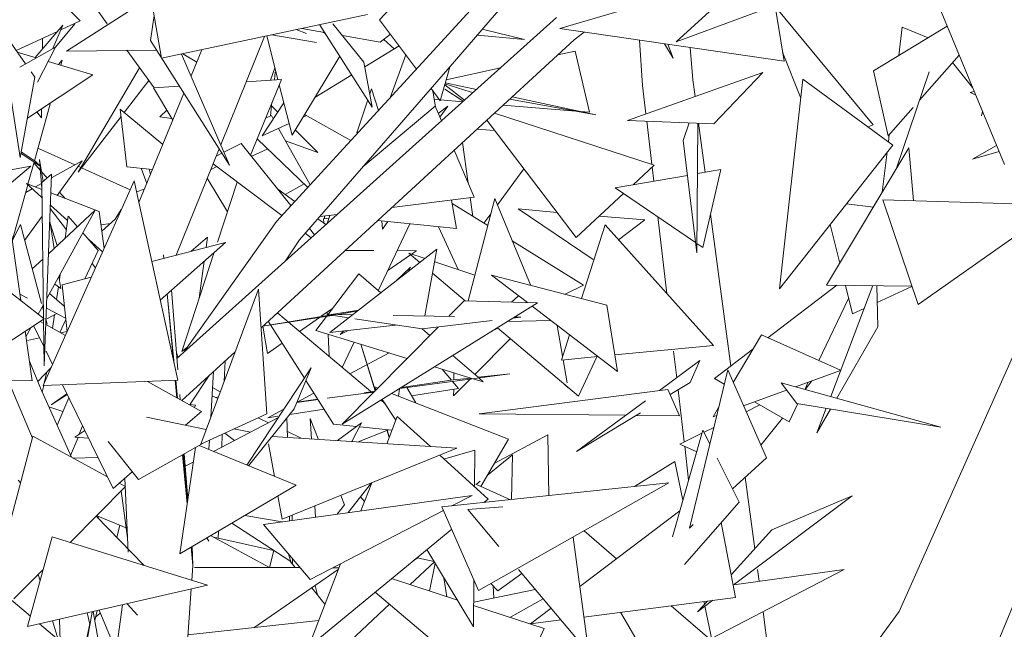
# Model space of a CAD drawing. Header units: metres. Extents: x -14.5 to 19.7, y -19.1 to 4.
# Tile 184 of 218: x 18.382 to 18.605, y 2.641 to 2.779. Entities that reach past the tile are written whole.
import ezdxf

# ---------------------------------------------------------------- set-up
doc = ezdxf.new("R2010")
doc.units = ezdxf.units.M
doc.layers.add('G-IMPT', color=7, linetype='Continuous', lineweight=5)
doc.layers.add('L-PLNT', color=7, linetype='Continuous', lineweight=5, true_color=0x005900)

# ---------------------------------------------------------------- blocks, each defined once
blk = doc.blocks.new('ÁRVORES ORNAMENTAIS - Pequeno e Médio Porte - Ipê-roxo-2976198-A')
at = {"layer": 'G-IMPT', "color": 253, "true_color": 0xaaaaaa}
for p, q in [((8.00185, 2.77249), (8.02872, 2.80205)), ((8.00573, 2.7691), (8.03131, 2.79884)), ((7.90857, 2.79081), (7.92107, 2.77835)), ((8.07683, 2.79048), (8.02956, 2.77659)), ((8.08034, 2.76919), (8.07683, 2.79048)), ((8.07291, 2.78909), (8.05591, 2.77357)), ((7.9888, 2.77852), (7.99487, 2.78509)), ((7.92718, 2.77765), (7.92372, 2.78237)), ((8.07553, 2.78082), (8.05591, 2.77357)), ((8.10047, 2.7548), (8.0783, 2.78156)), ((8.11547, 2.78132), (8.13018, 2.74582)), ((7.91792, 2.7715), (7.93217, 2.78059)), ((7.93775, 2.77952), (7.93693, 2.77387)), ((7.93946, 2.76985), (7.93762, 2.78028)), ((7.93946, 2.76985), (7.98605, 2.77979)), ((8.02885, 2.7791), (7.94293, 2.70194)), ((7.9888, 2.77852), (7.99715, 2.76738)), ((7.90866, 2.76858), (7.90285, 2.77684)), ((7.90746, 2.74742), (7.90285, 2.77684)), ((7.91083, 2.77005), (7.91709, 2.77732)), ((7.91484, 2.77204), (7.91709, 2.77732)), ((7.91983, 2.77765), (7.91549, 2.77237)), ((7.92107, 2.77835), (7.91665, 2.77629)), ((7.97228, 2.77545), (7.96993, 2.77635)), ((7.97119, 2.77662), (7.97636, 2.77571)), ((7.98715, 2.7588), (7.97523, 2.77748)), ((7.98523, 2.76895), (7.97825, 2.77765)), ((8.02158, 2.77411), (8.01202, 2.77642)), ((8.08034, 2.76919), (8.02956, 2.77659)), ((8.10053, 2.767), (8.11722, 2.77709)), ((8.10707, 2.77691), (8.10629, 2.77048)), ((8.10707, 2.77691), (8.11294, 2.7745)), ((7.91591, 2.77595), (7.90654, 2.77159)), ((7.9125, 2.77199), (7.91254, 2.77438)), ((7.95285, 2.75029), (7.96276, 2.77482)), ((8.0328, 2.774), (7.96197, 2.70885)), ((7.96579, 2.76502), (7.96328, 2.77493)), ((7.96442, 2.77518), (7.97453, 2.77344)), ((7.97569, 2.77583), (7.97658, 2.77537)), ((7.98038, 2.775), (7.98895, 2.77348)), ((7.99123, 2.77528), (7.98895, 2.77348)), ((7.9921, 2.77199), (7.98977, 2.77413)), ((8.01089, 2.7751), (8.02158, 2.77411)), ((8.0328, 2.774), (8.03509, 2.77579)), ((8.0483, 2.76368), (8.04761, 2.77396)), ((7.91543, 2.77237), (7.90739, 2.76787)), ((7.91543, 2.77237), (7.91142, 2.76444)), ((7.91792, 2.7715), (7.93828, 2.77173)), ((7.93693, 2.77387), (7.95484, 2.74568)), ((7.94613, 2.76587), (7.94857, 2.77179)), ((7.96544, 2.73292), (8.00185, 2.77249)), ((7.9932, 2.77266), (7.98543, 2.7679)), ((8.05328, 2.77314), (8.05524, 2.76992)), ((8.054, 2.77303), (8.05524, 2.76992)), ((8.05969, 2.76495), (8.05908, 2.77229)), ((7.91112, 2.76996), (7.90677, 2.77126)), ((7.93776, 2.7632), (7.93157, 2.77166)), ((7.94399, 2.77082), (7.95484, 2.74568)), ((7.94428, 2.77088), (7.94741, 2.76898)), ((7.96898, 2.75247), (7.9798, 2.77032)), ((7.9947, 2.77065), (7.99118, 2.7609)), ((8.03305, 2.7715), (8.02912, 2.77062)), ((8.03305, 2.7715), (8.03629, 2.75763)), ((8.0841, 2.76084), (8.08, 2.77126)), ((8.11097, 2.76039), (8.11992, 2.77057)), ((7.92389, 2.76613), (7.9138, 2.76916)), ((7.91614, 2.76845), (7.917, 2.7694)), ((7.917, 2.7694), (7.9167, 2.76829)), ((7.93449, 2.76766), (7.92062, 2.74411)), ((7.96411, 2.76491), (7.96511, 2.76771)), ((7.97069, 2.72877), (8.00573, 2.7691)), ((7.98523, 2.76895), (7.98715, 2.7588)), ((8.00466, 2.76787), (8.00251, 2.76022)), ((8.01619, 2.76772), (8.00383, 2.76495)), ((8.12296, 2.76325), (8.11847, 2.76892)), ((7.91078, 2.76556), (7.90746, 2.74742)), ((7.92389, 2.76613), (7.90909, 2.75633)), ((7.91078, 2.76556), (7.90993, 2.76676)), ((7.96657, 2.76507), (7.95861, 2.76456)), ((7.96657, 2.76507), (7.95957, 2.74791)), ((7.96517, 2.7668), (7.96498, 2.76497)), ((7.98249, 2.76611), (7.97415, 2.761)), ((8.04492, 2.75579), (8.07552, 2.76664)), ((8.07552, 2.76664), (8.06441, 2.75503)), ((8.08458, 2.76512), (8.07927, 2.71772)), ((8.08458, 2.76512), (8.1049, 2.75023)), ((8.10387, 2.75232), (8.10053, 2.767)), ((8.11312, 2.76678), (8.10579, 2.74498)), ((7.931, 2.75761), (7.93656, 2.76484)), ((7.94347, 2.76357), (7.93762, 2.7632)), ((7.94199, 2.75584), (7.93762, 2.7632)), ((7.96898, 2.75247), (7.96608, 2.76388)), ((7.98694, 2.76293), (7.98658, 2.76183)), ((7.98694, 2.76293), (7.98857, 2.75806)), ((8.00043, 2.763), (8.00251, 2.76022)), ((8.00927, 2.76226), (8.00359, 2.76405)), ((8.00359, 2.76385), (8.00804, 2.76041)), ((8.00774, 2.76013), (8.00359, 2.76287)), ((8.01073, 2.76282), (8.00366, 2.76433)), ((8.0483, 2.76368), (8.04905, 2.75726)), ((8.05969, 2.76495), (8.06018, 2.7612)), ((7.93431, 2.73722), (7.94451, 2.76194)), ((8.00145, 2.75877), (8.00081, 2.76249)), ((8.00114, 2.76057), (8.00232, 2.76047)), ((8.00927, 2.76226), (8.00996, 2.76213)), ((8.01825, 2.76062), (8.03774, 2.75706)), ((8.03774, 2.75706), (8.01878, 2.76111)), ((8.12333, 2.76234), (8.12245, 2.76208)), ((8.12364, 2.76159), (8.12245, 2.76208)), ((7.91434, 2.75981), (7.9107, 2.74666)), ((7.91227, 2.7564), (7.9123, 2.75846)), ((7.93972, 2.75034), (7.93012, 2.75835)), ((7.93159, 2.74526), (7.93012, 2.75835)), ((7.96222, 2.7523), (7.96712, 2.75979)), ((7.96444, 2.75984), (7.96412, 2.7568)), ((7.96436, 2.7591), (7.96575, 2.75769)), ((7.98612, 2.76042), (7.98366, 2.75296)), ((7.98503, 2.74528), (8.00136, 2.75899)), ((8.00278, 2.75568), (8.00136, 2.75899)), ((8.00427, 2.75906), (8.00205, 2.75739)), ((8.00242, 2.75653), (8.00427, 2.75906)), ((8.00257, 2.76045), (8.00762, 2.76003)), ((8.01678, 2.75927), (8.03317, 2.75789)), ((8.10387, 2.75232), (8.1095, 2.75872)), ((7.91227, 2.7564), (7.91125, 2.75777)), ((7.92062, 2.74411), (7.9303, 2.7567)), ((7.94065, 2.7581), (7.9391, 2.75663)), ((7.94178, 2.7562), (7.9391, 2.75663)), ((7.9643, 2.75689), (7.96299, 2.7563)), ((7.9643, 2.75689), (7.96473, 2.75613)), ((7.97228, 2.75689), (7.97142, 2.7565)), ((7.98232, 2.75126), (7.97182, 2.75715)), ((8.05096, 2.74571), (8.01479, 2.75744)), ((8.03426, 2.7578), (8.03629, 2.75763)), ((8.12503, 2.75685), (8.12521, 2.7578)), ((7.96831, 2.75508), (7.96222, 2.7523)), ((7.96593, 2.75399), (7.97309, 2.74123)), ((8.01303, 2.75582), (8.03329, 2.72933)), ((8.04492, 2.75579), (8.06441, 2.75503)), ((8.04924, 2.75562), (8.05038, 2.7459)), ((8.05749, 2.75126), (8.05882, 2.75525)), ((8.06078, 2.75517), (8.06057, 2.72583)), ((8.06098, 2.75516), (8.06245, 2.74405)), ((8.09934, 2.75431), (8.10047, 2.7548)), ((7.9611, 2.75165), (7.97253, 2.74062)), ((7.96971, 2.75369), (7.97481, 2.74855)), ((8.01478, 2.75353), (8.01089, 2.75385)), ((8.10412, 2.7526), (8.10392, 2.75095)), ((7.91149, 2.74952), (7.91983, 2.74574)), ((7.95357, 2.74861), (7.95745, 2.75054)), ((7.96874, 2.73651), (7.95745, 2.75054)), ((7.97481, 2.74855), (7.96749, 2.75121)), ((8.00886, 2.74158), (8.00755, 2.75078)), ((8.05749, 2.75126), (8.06057, 2.72583)), ((8.1049, 2.75023), (8.07927, 2.71772)), ((8.10853, 2.74957), (8.08995, 2.71852)), ((8.10853, 2.74957), (8.10962, 2.73762)), ((8.12839, 2.75012), (8.12295, 2.74702)), ((7.91199, 2.74545), (7.90764, 2.7484)), ((7.91082, 2.74658), (7.90769, 2.74866)), ((7.94277, 2.72531), (7.95249, 2.74938)), ((7.95182, 2.74774), (7.95312, 2.74839)), ((7.95976, 2.74767), (7.96333, 2.74933)), ((8.01021, 2.73843), (8.00565, 2.74903)), ((8.10364, 2.74862), (8.10253, 2.73954)), ((8.12897, 2.74874), (8.12295, 2.74702)), ((7.88898, 2.72781), (7.9099, 2.74543)), ((7.89398, 2.74252), (7.9099, 2.74543)), ((7.91062, 2.74638), (7.90923, 2.74139)), ((7.91204, 2.74449), (7.91056, 2.74617)), ((7.91082, 2.74658), (7.91196, 2.74548)), ((7.91267, 2.742), (7.91184, 2.74696)), ((7.91184, 2.74696), (7.91237, 2.74042)), ((7.92149, 2.74667), (7.91453, 2.74278)), ((7.92149, 2.74667), (7.91584, 2.73884)), ((7.92058, 2.74541), (7.92121, 2.74512)), ((7.92135, 2.74506), (7.93233, 2.74009)), ((7.93741, 2.74472), (7.93159, 2.74526)), ((7.93609, 2.74153), (7.93483, 2.74496)), ((7.95057, 2.74464), (7.95195, 2.74535)), ((7.95111, 2.74598), (7.96667, 2.73426)), ((8.05096, 2.74571), (8.04614, 2.74125)), ((8.05045, 2.74524), (8.05083, 2.74205)), ((7.91357, 2.74277), (7.9123, 2.7442)), ((7.91235, 2.74173), (7.91456, 2.74361)), ((7.91456, 2.74361), (7.91292, 2.70025)), ((7.93694, 2.74359), (7.93663, 2.7448)), ((7.95435, 2.73509), (7.9498, 2.74273)), ((8.02144, 2.74483), (8.01547, 2.7367)), ((8.05844, 2.74336), (8.0421, 2.74055)), ((8.06604, 2.74467), (8.0607, 2.74375)), ((8.06604, 2.74467), (8.06193, 2.72703)), ((7.90919, 2.74124), (7.90567, 2.72855)), ((7.90887, 2.74152), (7.9124, 2.73835)), ((7.90887, 2.74152), (7.91237, 2.74018)), ((7.91228, 2.74152), (7.9109, 2.74074)), ((7.91235, 2.74173), (7.91277, 2.71099)), ((7.91269, 2.69582), (7.93323, 2.74213)), ((7.94311, 2.69702), (7.93323, 2.74213)), ((7.95215, 2.72826), (7.95659, 2.74185)), ((7.96741, 2.73905), (7.9717, 2.74142)), ((8.0421, 2.74055), (8.06029, 2.72815)), ((7.9076, 2.71504), (7.90397, 2.74044)), ((7.91019, 2.74034), (7.90871, 2.73952)), ((7.9144, 2.7394), (7.92532, 2.7352)), ((7.91767, 2.73814), (7.91638, 2.73959)), ((7.93379, 2.73961), (7.93555, 2.74021)), ((7.96959, 2.73743), (7.9658, 2.74023)), ((8.01021, 2.73843), (7.99158, 2.73609)), ((8.00992, 2.73409), (8.00932, 2.73832)), ((8.044, 2.73926), (8.03329, 2.72933)), ((7.9143, 2.73664), (7.91821, 2.73312)), ((8.00622, 2.73131), (8.00509, 2.73779)), ((8.00523, 2.73701), (8.01328, 2.73199)), ((8.00881, 2.71498), (8.01489, 2.73812)), ((8.01489, 2.73812), (8.02291, 2.71862)), ((8.09444, 2.73696), (8.10054, 2.7362)), ((8.11063, 2.71412), (8.10264, 2.73782)), ((8.10264, 2.73782), (8.14265, 2.73666)), ((8.11063, 2.71412), (8.14265, 2.73666)), ((7.91246, 2.73414), (7.90848, 2.72862)), ((7.92447, 2.73546), (7.9135, 2.71547)), ((7.91388, 2.72563), (7.92447, 2.73546)), ((7.91793, 2.73107), (7.91427, 2.73586)), ((7.91766, 2.72913), (7.91836, 2.73414)), ((7.92045, 2.73173), (7.91836, 2.73414)), ((7.92645, 2.72684), (7.92532, 2.7352)), ((7.93035, 2.73563), (7.92897, 2.73348)), ((7.97923, 2.73453), (7.97526, 2.73403)), ((7.97632, 2.73354), (7.97636, 2.73417)), ((7.97753, 2.73432), (7.97691, 2.73245)), ((8.01398, 2.73466), (8.01242, 2.73253)), ((8.03716, 2.72436), (8.02016, 2.73577)), ((8.02895, 2.735), (8.02016, 2.73577)), ((8.04878, 2.73327), (8.03851, 2.73417)), ((8.05177, 2.73395), (8.0538, 2.71661)), ((8.06369, 2.73461), (8.06824, 2.7002)), ((7.90751, 2.73221), (7.90568, 2.72852)), ((7.90751, 2.73221), (7.91229, 2.7144)), ((7.91518, 2.72683), (7.91416, 2.73299)), ((7.91421, 2.73267), (7.91587, 2.72747)), ((7.92574, 2.73214), (7.92788, 2.73248)), ((7.92592, 2.73075), (7.92897, 2.73346)), ((7.96544, 2.73292), (7.94463, 2.70357)), ((7.97666, 2.73222), (7.97485, 2.73356)), ((7.97612, 2.73351), (7.97731, 2.73368)), ((7.97612, 2.73351), (7.97615, 2.73259)), ((8.00622, 2.73131), (7.98843, 2.73319)), ((7.9885, 2.71725), (7.99563, 2.73243)), ((7.98946, 2.73118), (7.98932, 2.7331)), ((7.98946, 2.73118), (7.99068, 2.73295)), ((8.00658, 2.72204), (8.0021, 2.73174)), ((8.03983, 2.73216), (8.03445, 2.71552)), ((8.03983, 2.73216), (8.06433, 2.70489)), ((8.04289, 2.72875), (8.04878, 2.73327)), ((8.09072, 2.73224), (8.09293, 2.72348)), ((7.92511, 2.72639), (7.92166, 2.73034)), ((7.94615, 2.72619), (7.94982, 2.72936)), ((7.94952, 2.72706), (7.94982, 2.72936)), ((7.97198, 2.73026), (7.97333, 2.72924)), ((7.97406, 2.72989), (7.97291, 2.73132)), ((7.92297, 2.72884), (7.92609, 2.72603)), ((7.93723, 2.72387), (7.95394, 2.72821)), ((7.93914, 2.71516), (7.95394, 2.72821)), ((7.97069, 2.72877), (7.96754, 2.72403)), ((8.01883, 2.72854), (8.0349, 2.71852)), ((8.06059, 2.72795), (8.06193, 2.72703)), ((7.92511, 2.72639), (7.92208, 2.71993)), ((7.93994, 2.72457), (7.93986, 2.72536)), ((7.93994, 2.72457), (7.93986, 2.72536)), ((7.94407, 2.70352), (7.9514, 2.72597)), ((7.97755, 2.70781), (8.00178, 2.72663)), ((7.9875, 2.72634), (7.98099, 2.72635)), ((7.99066, 2.72186), (7.99581, 2.72542)), ((7.99712, 2.72632), (7.99276, 2.72633)), ((7.99908, 2.72454), (7.9954, 2.72576)), ((7.9954, 2.72576), (7.99792, 2.72364)), ((7.99602, 2.72556), (7.99712, 2.72632)), ((8.00178, 2.72663), (7.99906, 2.71155)), ((7.9102, 2.72221), (7.91259, 2.72443)), ((7.9245, 2.72245), (7.92374, 2.72346)), ((7.948, 2.71557), (7.94911, 2.72395)), ((8.01034, 2.72079), (8.00127, 2.72381)), ((7.91669, 2.71773), (7.91624, 2.72046)), ((7.91635, 2.71979), (7.91651, 2.72096)), ((7.977, 2.7117), (7.9841, 2.72107)), ((7.98907, 2.71676), (7.9841, 2.72107)), ((7.99581, 2.72257), (7.99258, 2.71948)), ((7.99581, 2.72257), (7.99526, 2.72157)), ((8.0008, 2.72121), (8.00818, 2.715)), ((8.01411, 2.72081), (8.02225, 2.71457)), ((8.01411, 2.72081), (8.04025, 2.71402)), ((7.90133, 2.71996), (7.91286, 2.71092)), ((7.91669, 2.71773), (7.91531, 2.71876)), ((7.91693, 2.71859), (7.92355, 2.72031)), ((7.91693, 2.71859), (7.91808, 2.70798)), ((8.03082, 2.71647), (8.0349, 2.71852)), ((8.07667, 2.70661), (8.0923, 2.71849)), ((8.10922, 2.71831), (8.08995, 2.71852)), ((8.09087, 2.69332), (8.1004, 2.71841)), ((8.09419, 2.71847), (8.09581, 2.71202)), ((8.10151, 2.7091), (8.10132, 2.7184)), ((8.1014, 2.7146), (8.10925, 2.71822)), ((8.10636, 2.64466), (8.1393, 2.71864)), ((7.90739, 2.71652), (7.90911, 2.71561)), ((7.91745, 2.71378), (7.91413, 2.71662)), ((7.91572, 2.71526), (7.91612, 2.71816)), ((7.94215, 2.7014), (7.9407, 2.71654)), ((7.9423, 2.7007), (7.94073, 2.71656)), ((7.94313, 2.69938), (7.94173, 2.71744)), ((7.94832, 2.68253), (7.96136, 2.71758)), ((7.9633, 2.68943), (7.96136, 2.71758)), ((8.01863, 2.71468), (8.02021, 2.71614)), ((7.91272, 2.71405), (7.91156, 2.71194)), ((8.02453, 2.7145), (7.98032, 2.68704)), ((8.00456, 2.7116), (8.00793, 2.71501)), ((8.02453, 2.7145), (8.00793, 2.71501)), ((8.02332, 2.71375), (8.04261, 2.69898)), ((8.04261, 2.69898), (8.04025, 2.71402)), ((8.09494, 2.71549), (8.08817, 2.70148)), ((7.91249, 2.71364), (7.91271, 2.71284)), ((7.91332, 2.71083), (7.91574, 2.7121)), ((7.91342, 2.71333), (7.91775, 2.71105)), ((7.91481, 2.70874), (7.91524, 2.71184)), ((7.96236, 2.70921), (7.97751, 2.71155)), ((7.9624, 2.70925), (7.97744, 2.71177)), ((7.9658, 2.71218), (7.98724, 2.69406)), ((7.9756, 2.71147), (7.97816, 2.71323)), ((7.98181, 2.71111), (7.97686, 2.71186)), ((7.97686, 2.71186), (7.98266, 2.71178)), ((7.97697, 2.71241), (7.977, 2.7117)), ((7.97814, 2.71167), (7.97751, 2.71155)), ((7.97787, 2.71185), (7.98409, 2.71289)), ((7.9839, 2.71274), (7.97902, 2.71183)), ((7.99186, 2.71165), (8.00577, 2.71146)), ((8.09581, 2.71202), (8.09843, 2.71323)), ((7.8924, 2.69744), (7.91286, 2.71092)), ((7.91286, 2.70451), (7.9105, 2.70936)), ((7.91279, 2.70987), (7.91197, 2.71033)), ((7.91278, 2.71086), (7.91292, 2.70025)), ((7.9177, 2.70713), (7.91328, 2.7096)), ((7.91331, 2.71058), (7.91355, 2.70971)), ((7.91778, 2.71073), (7.91643, 2.70784)), ((7.97179, 2.69748), (7.96361, 2.71036)), ((7.97067, 2.70806), (7.97521, 2.71119)), ((7.9744, 2.70826), (7.9768, 2.71144)), ((7.97755, 2.70781), (7.99236, 2.70949)), ((7.99843, 2.70861), (7.98317, 2.71091)), ((7.99843, 2.70861), (8.01426, 2.71049)), ((8.01776, 2.7103), (8.0275, 2.71056)), ((8.01896, 2.71104), (8.02072, 2.71125)), ((8.01932, 2.71127), (8.02072, 2.71125)), ((8.029, 2.7094), (8.03022, 2.70243)), ((7.9102, 2.69686), (7.90859, 2.70811)), ((7.90995, 2.709), (7.90877, 2.70685)), ((7.91807, 2.70807), (7.91662, 2.70773)), ((7.96346, 2.70308), (7.96236, 2.70922)), ((7.9744, 2.70826), (7.99502, 2.70193)), ((7.97718, 2.70741), (7.97738, 2.70239)), ((7.98167, 2.70828), (7.97986, 2.70736)), ((7.98071, 2.70817), (7.97986, 2.70736)), ((7.98032, 2.68704), (8.00203, 2.70904)), ((8.00016, 2.70714), (7.99843, 2.70864)), ((8.01448, 2.70826), (8.01554, 2.70879)), ((8.01545, 2.70887), (8.03384, 2.69337)), ((8.03179, 2.70727), (8.02994, 2.70156)), ((8.07518, 2.70727), (8.06883, 2.6965)), ((8.07518, 2.70727), (8.09313, 2.69927)), ((8.09224, 2.69294), (8.10151, 2.7091)), ((7.91184, 2.70662), (7.90911, 2.70599)), ((7.96346, 2.70308), (7.96678, 2.70537)), ((7.98034, 2.69989), (7.98303, 2.70561)), ((7.98776, 2.69458), (7.98454, 2.70515)), ((7.98763, 2.6953), (7.98458, 2.70514)), ((8.01034, 2.69831), (8.01838, 2.7064)), ((8.06433, 2.70489), (8.04202, 2.70273)), ((7.91479, 2.70057), (7.91333, 2.70357)), ((7.94283, 2.70323), (7.94319, 2.70217)), ((7.94521, 2.70439), (7.94407, 2.70352)), ((7.95611, 2.70346), (7.94407, 2.69239)), ((7.98207, 2.69843), (7.99096, 2.70318)), ((8.05533, 2.70357), (8.05603, 2.69758)), ((8.06458, 2.69742), (8.07326, 2.70402)), ((7.91206, 2.69525), (7.90956, 2.70131)), ((7.95364, 2.69683), (7.95382, 2.70135)), ((8.01114, 2.69762), (8.00538, 2.70261)), ((8.0382, 2.70236), (8.02994, 2.70156)), ((8.03036, 2.7016), (8.03127, 2.6964)), ((8.03797, 2.70233), (8.03384, 2.69337)), ((8.06129, 2.70145), (8.05211, 2.6947)), ((8.06129, 2.70145), (8.05905, 2.69646)), ((7.91143, 2.69676), (7.91454, 2.69999)), ((7.91352, 2.69893), (7.91293, 2.69637)), ((7.9506, 2.68865), (7.95123, 2.69898)), ((7.95878, 2.67781), (7.97334, 2.69982)), ((7.97334, 2.69982), (7.9695, 2.69055)), ((7.99332, 2.69512), (8.01826, 2.69846)), ((8.00122, 2.70003), (8.00967, 2.69743)), ((8.00507, 2.697), (8.00296, 2.69949)), ((8.00561, 2.69868), (8.00559, 2.69707)), ((8.01107, 2.69768), (8.01826, 2.69846)), ((8.05891, 2.66357), (8.06757, 2.69937)), ((8.06757, 2.69937), (8.07637, 2.67945)), ((8.09311, 2.69922), (8.08294, 2.69552)), ((8.12673, 2.63309), (8.1538, 2.69846)), ((7.89732, 2.69703), (7.9102, 2.69686)), ((7.91022, 2.6839), (7.90471, 2.69694)), ((7.94311, 2.69702), (7.91269, 2.69582)), ((7.92849, 2.67255), (7.91703, 2.69599)), ((7.94849, 2.68993), (7.93628, 2.69675)), ((7.94295, 2.69302), (7.94257, 2.697)), ((7.94307, 2.69296), (7.94267, 2.697)), ((7.95025, 2.69808), (7.94594, 2.6916)), ((7.97839, 2.68708), (7.97214, 2.69693)), ((8.00555, 2.69707), (7.99376, 2.69539)), ((8.00664, 2.69514), (8.0053, 2.69672)), ((8.00554, 2.69347), (8.0093, 2.69726)), ((8.00555, 2.69707), (8.00946, 2.6975)), ((8.00995, 2.69735), (8.01226, 2.69664)), ((8.01226, 2.69664), (8.01125, 2.69752)), ((8.03063, 2.69608), (8.03146, 2.69532)), ((8.05457, 2.69375), (8.05905, 2.69646)), ((8.06458, 2.69742), (8.06678, 2.69613)), ((8.07965, 2.69643), (8.08318, 2.69175)), ((8.07965, 2.69643), (8.1158, 2.6864)), ((8.08579, 2.69655), (8.08501, 2.69494)), ((8.08506, 2.69493), (8.08657, 2.69684)), ((7.91206, 2.69525), (7.91905, 2.67959)), ((7.9128, 2.69583), (7.91246, 2.69434)), ((7.91802, 2.69396), (7.91449, 2.69141)), ((7.91449, 2.69141), (7.91812, 2.69377)), ((7.94366, 2.69263), (7.94357, 2.69379)), ((7.95101, 2.69536), (7.95274, 2.69441)), ((7.97011, 2.69204), (7.97395, 2.69409)), ((7.97695, 2.69292), (7.98752, 2.69434)), ((7.98771, 2.69453), (7.98527, 2.69418)), ((7.98839, 2.69522), (7.98752, 2.69556)), ((7.98752, 2.69556), (7.988, 2.69482)), ((7.98763, 2.6953), (7.98783, 2.69465)), ((8.01797, 2.68364), (7.99151, 2.694)), ((7.99327, 2.69509), (7.99311, 2.69337)), ((7.99698, 2.69186), (7.99498, 2.69534)), ((8.00664, 2.69514), (7.99603, 2.69351)), ((8.00556, 2.69498), (8.00554, 2.69347)), ((8.05405, 2.69495), (8.01134, 2.68937)), ((8.05405, 2.69495), (8.05666, 2.68896)), ((8.05635, 2.69482), (8.05772, 2.68305)), ((8.0809, 2.69477), (8.07116, 2.69123)), ((7.9158, 2.68685), (7.91847, 2.69304)), ((7.94588, 2.69151), (7.94714, 2.69134)), ((7.95089, 2.6935), (7.95217, 2.69289)), ((7.95169, 2.69312), (7.95231, 2.69325)), ((7.97483, 2.69269), (7.9701, 2.69202)), ((7.9701, 2.692), (7.97486, 2.69264)), ((7.98909, 2.69249), (7.99002, 2.69171)), ((7.98939, 2.69268), (7.99245, 2.68795)), ((8.04893, 2.69236), (8.03335, 2.68089)), ((8.07364, 2.69213), (8.08145, 2.68757)), ((8.08345, 2.69171), (8.08145, 2.68757)), ((8.08318, 2.69175), (8.1158, 2.6864)), ((7.91714, 2.68994), (7.91397, 2.69097)), ((7.94849, 2.68993), (7.9449, 2.68682)), ((7.9469, 2.69081), (7.94714, 2.69134)), ((7.9633, 2.68943), (7.94832, 2.68253)), ((7.95915, 2.67766), (7.9695, 2.69055)), ((7.9635, 2.6885), (7.96714, 2.69045)), ((7.97624, 2.69047), (7.96846, 2.68927)), ((8.01134, 2.68937), (8.04446, 2.68907)), ((8.03335, 2.68089), (8.04782, 2.68966)), ((8.0655, 2.69084), (8.06425, 2.68871)), ((8.07487, 2.69141), (8.07175, 2.68989)), ((8.08774, 2.6851), (8.08986, 2.69066)), ((8.08774, 2.6851), (8.09084, 2.6905)), ((7.94956, 2.68586), (7.93605, 2.68864)), ((7.95124, 2.6809), (7.9658, 2.68851)), ((7.96134, 2.68852), (7.96368, 2.6874)), ((7.9658, 2.68886), (7.9635, 2.6885)), ((7.96795, 2.68409), (7.96784, 2.68849)), ((7.97336, 2.68374), (7.97311, 2.68833)), ((7.97492, 2.68377), (7.97311, 2.68833)), ((7.97839, 2.68708), (7.98355, 2.68654)), ((7.98468, 2.68737), (7.97926, 2.68336)), ((7.98468, 2.68737), (7.98251, 2.68315)), ((7.99279, 2.68883), (7.99041, 2.68264)), ((7.99279, 2.68883), (8.00028, 2.68201)), ((8.04681, 2.68905), (8.05666, 2.68896)), ((8.06506, 2.68901), (8.06425, 2.68871)), ((8.0751, 2.68232), (8.07994, 2.68845)), ((7.9198, 2.68416), (7.9221, 2.68562)), ((7.92084, 2.68482), (7.92159, 2.68667)), ((7.95375, 2.68503), (7.956, 2.68339)), ((7.9596, 2.68527), (7.95582, 2.68598)), ((7.96792, 2.68538), (7.97105, 2.68389)), ((7.98396, 2.68306), (7.99084, 2.68577)), ((7.98429, 2.68646), (7.99158, 2.68569)), ((7.99096, 2.68407), (7.99043, 2.68582)), ((7.99049, 2.68581), (7.99099, 2.68416)), ((8.05508, 2.66159), (8.06195, 2.68574)), ((8.06175, 2.68501), (8.05676, 2.68258)), ((8.06352, 2.68263), (8.06195, 2.68574)), ((8.06441, 2.68631), (8.06221, 2.68523)), ((7.91033, 2.68432), (7.90142, 2.65069)), ((7.91033, 2.68432), (7.92721, 2.67517)), ((7.91888, 2.67996), (7.92055, 2.68409)), ((7.92295, 2.68389), (7.9198, 2.68416)), ((7.93426, 2.67453), (7.92735, 2.68315)), ((7.94905, 2.68287), (7.93426, 2.67453)), ((7.95016, 2.68152), (7.95027, 2.68343)), ((7.95306, 2.68185), (7.95317, 2.68476)), ((7.96368, 2.68262), (7.96501, 2.67526)), ((7.96449, 2.68431), (8.00625, 2.68162)), ((8.01797, 2.68364), (8.01168, 2.67296)), ((8.02688, 2.68468), (8.01475, 2.67817)), ((8.02688, 2.68468), (8.02706, 2.67089)), ((8.06055, 2.6808), (8.05676, 2.68258)), ((7.94712, 2.68177), (7.94356, 2.65771)), ((7.9454, 2.67016), (7.94461, 2.68036)), ((7.94795, 2.68225), (7.96989, 2.67326)), ((8.00625, 2.68162), (7.96675, 2.66558)), ((8.01034, 2.68119), (8.00359, 2.67922)), ((8.01034, 2.68119), (8.01028, 2.67289)), ((8.05784, 2.68207), (8.05873, 2.67442)), ((7.92506, 2.67956), (7.91938, 2.67941)), ((7.94524, 2.66905), (7.94418, 2.68012)), ((7.94536, 2.66984), (7.94433, 2.6802)), ((7.94483, 2.67755), (7.94663, 2.6785)), ((8.00241, 2.68007), (8.01334, 2.6701)), ((8.01887, 2.68013), (8.01317, 2.67548)), ((8.01862, 2.66999), (8.01887, 2.68013)), ((8.04647, 2.67294), (8.05562, 2.6786)), ((8.05743, 2.66985), (8.05562, 2.6786)), ((8.07017, 2.66944), (8.06516, 2.67938)), ((8.06866, 2.67244), (8.07637, 2.67945)), ((7.93283, 2.67632), (7.92849, 2.67255)), ((7.90699, 2.67438), (7.90754, 2.67376)), ((7.92985, 2.67373), (7.93133, 2.67293)), ((7.93189, 2.65812), (7.93117, 2.67488)), ((7.98166, 2.66705), (7.98699, 2.6738)), ((7.98701, 2.67381), (7.98456, 2.66745)), ((8.05426, 2.67377), (8.00291, 2.66833)), ((8.01153, 2.67415), (8.01064, 2.67342)), ((8.01119, 2.64942), (8.05426, 2.67377)), ((8.07155, 2.67507), (8.07369, 2.65886)), ((7.93133, 2.67293), (7.91876, 2.66033)), ((7.93034, 2.67195), (7.93175, 2.66135)), ((7.94356, 2.65771), (7.96989, 2.67326)), ((8.01054, 2.67347), (8.01843, 2.66997)), ((7.96256, 2.6644), (8.00977, 2.67095)), ((7.9658, 2.67085), (7.96675, 2.66558)), ((7.98086, 2.66878), (7.97999, 2.67096)), ((7.9845, 2.67066), (7.98538, 2.66958)), ((8.00977, 2.67095), (8.00517, 2.66857)), ((8.01241, 2.66933), (8.01334, 2.6701)), ((8.07017, 2.66944), (8.05776, 2.65531)), ((8.06879, 2.65064), (8.09577, 2.67083)), ((8.09577, 2.67083), (8.07759, 2.66315)), ((8.00325, 2.66757), (7.97309, 2.65194)), ((7.9743, 2.66603), (7.97416, 2.66859)), ((7.9792, 2.66671), (7.98086, 2.66878)), ((8.01119, 2.64942), (8.00291, 2.66833)), ((8.00874, 2.66774), (8.01667, 2.66834)), ((8.00874, 2.66774), (8.01578, 2.65941)), ((8.03411, 2.65033), (8.05676, 2.66746)), ((7.92469, 2.66627), (7.93542, 2.65513)), ((7.9249, 2.66648), (7.92525, 2.66569)), ((7.92501, 2.66623), (7.93145, 2.66358)), ((7.96673, 2.66498), (7.95828, 2.6664)), ((7.96841, 2.66521), (7.96838, 2.66625)), ((7.969, 2.6665), (7.96901, 2.6653)), ((8.06932, 2.64787), (8.06609, 2.66479)), ((7.93002, 2.66417), (7.92931, 2.66148)), ((7.95226, 2.66125), (7.95232, 2.66288)), ((7.95534, 2.66467), (7.96873, 2.65597)), ((7.96256, 2.6644), (7.97309, 2.65194)), ((7.97269, 2.63661), (8.00511, 2.66332)), ((8.03509, 2.66293), (8.04242, 2.65661)), ((8.05891, 2.66357), (8.05978, 2.66436)), ((8.06835, 2.65298), (8.07759, 2.66315)), ((7.90916, 2.64129), (7.91473, 2.66159)), ((7.91473, 2.66159), (7.94986, 2.65062)), ((7.94968, 2.66132), (7.95012, 2.66056)), ((7.95012, 2.66056), (7.9497, 2.66133)), ((7.95057, 2.66185), (7.96388, 2.65466)), ((7.95127, 2.66147), (7.96482, 2.65846)), ((8.03616, 2.63531), (8.03259, 2.66152)), ((7.94657, 2.65509), (7.94617, 2.65925)), ((7.94657, 2.65509), (7.94624, 2.65929)), ((7.94657, 2.65509), (7.94638, 2.65937)), ((7.96483, 2.65851), (7.96387, 2.65463)), ((8.01005, 2.64122), (7.99952, 2.65871)), ((7.96808, 2.65786), (7.96873, 2.65597)), ((7.96848, 2.65614), (7.96971, 2.65462)), ((7.96911, 2.65665), (7.96912, 2.65534)), ((7.99568, 2.65076), (8.00119, 2.65594)), ((7.9965, 2.65622), (7.99747, 2.65682)), ((8.00118, 2.65596), (7.99727, 2.65686)), ((7.91264, 2.65418), (7.90602, 2.64755)), ((7.94633, 2.65172), (7.94657, 2.65509)), ((7.97083, 2.65462), (7.9469, 2.65466)), ((7.96035, 2.64102), (7.97944, 2.65415)), ((7.97996, 2.6555), (7.97269, 2.63661)), ((7.97961, 2.6546), (7.97823, 2.6546)), ((8.00009, 2.64931), (8.00139, 2.65561)), ((8.0202, 2.65418), (8.03616, 2.63531)), ((8.09395, 2.65416), (8.06392, 2.63857)), ((8.06892, 2.65074), (8.09395, 2.65416)), ((8.07431, 2.65418), (8.07466, 2.65152)), ((7.89852, 2.65314), (7.9098, 2.64362)), ((7.91155, 2.65309), (7.912, 2.65162)), ((8.00643, 2.64724), (7.99152, 2.65212)), ((8.004, 2.64803), (8.00337, 2.65231)), ((8.01013, 2.65185), (8.01005, 2.64122)), ((8.02095, 2.65329), (8.01557, 2.64933)), ((7.90916, 2.64129), (7.94986, 2.65062)), ((7.94193, 2.59101), (7.94619, 2.64978)), ((7.97345, 2.65003), (7.97644, 2.64635)), ((7.97419, 2.65054), (7.97474, 2.64844)), ((8.02402, 2.64966), (8.01009, 2.64682)), ((8.01394, 2.65098), (8.01557, 2.64933)), ((8.01453, 2.65038), (8.01466, 2.64775)), ((7.98782, 2.64907), (8.01795, 2.6236)), ((8.01824, 2.64336), (8.02583, 2.64752)), ((8.06932, 2.64787), (8.03505, 2.64343)), ((8.06077, 2.64464), (8.06421, 2.64721)), ((8.06077, 2.64464), (8.06296, 2.64705)), ((8.06231, 2.64634), (8.06219, 2.64695)), ((7.92492, 2.6449), (7.92433, 2.64267)), ((7.92531, 2.64499), (7.92919, 2.63568)), ((7.92818, 2.6281), (7.9306, 2.64621)), ((7.93169, 2.64645), (7.93398, 2.64386)), ((7.97913, 2.63517), (7.99102, 2.64637)), ((8.02605, 2.6408), (8.01008, 2.64604)), ((8.02292, 2.64186), (8.02761, 2.64541)), ((8.05474, 2.64598), (8.06405, 2.63795)), ((8.06405, 2.63795), (8.06241, 2.64587)), ((7.91477, 2.64258), (7.91608, 2.63832)), ((7.91651, 2.63795), (7.91635, 2.64294)), ((7.92198, 2.63484), (7.92372, 2.64454)), ((7.92323, 2.64182), (7.92265, 2.64438)), ((7.92677, 2.62929), (7.92397, 2.64468)), ((7.92453, 2.6434), (7.9256, 2.64428)), ((7.975, 2.64261), (7.94544, 2.63941)), ((8.02986, 2.64276), (8.02292, 2.64186)), ((8.04329, 2.6445), (8.05076, 2.63173)), ((8.07557, 2.64462), (8.08031, 2.6087)), ((8.07691, 2.60479), (8.10636, 2.64466)), ((7.91183, 2.6419), (7.93428, 2.62295)), ((7.92321, 2.64195), (7.92173, 2.63473)), ((8.02605, 2.6408), (8.01795, 2.6236))]:
    blk.add_line(p, q, dxfattribs=at)

msp = doc.modelspace()

# ---------------------------------------------------------------- block references
at = {"layer": 'L-PLNT', "color": 253, "true_color": 0xaaaaaa}
msp.add_blockref('ÁRVORES ORNAMENTAIS - Pequeno e Médio Porte - Ipê-roxo-2976198-A', (10.47483, 0), dxfattribs=at)

doc.saveas('drawing.dxf')
